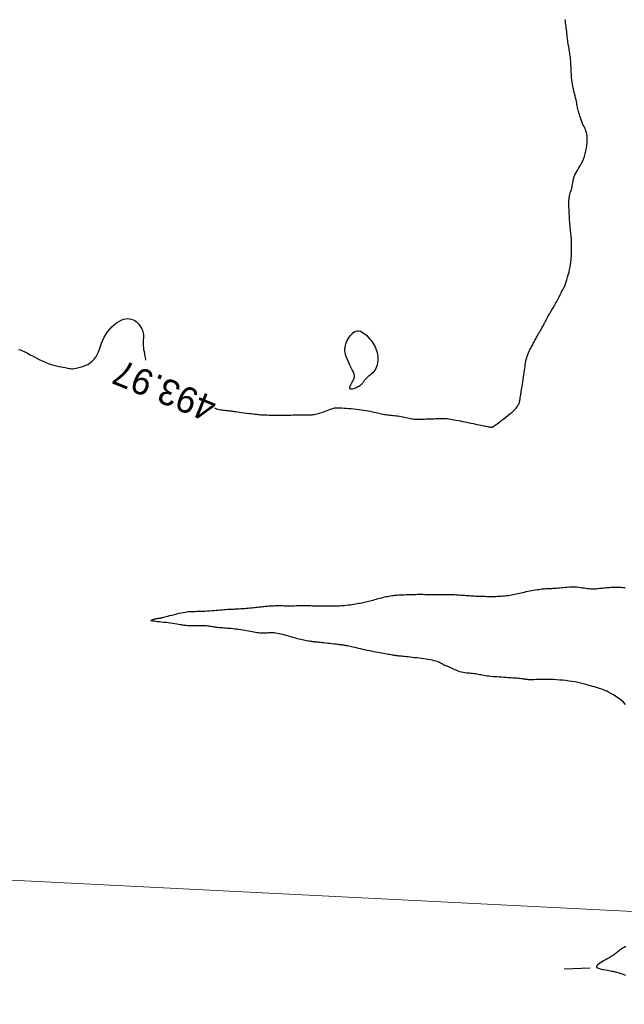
# Model space of a CAD drawing. Header units: millimetres. Extents: x 32690613 to 32693367, y 5343692 to 5344708.
# Tile 68 of 256: x 32692318 to 32692341, y 5343919 to 5343957. Entities that reach past the tile are written whole.
import ezdxf
from ezdxf.enums import TextEntityAlignment as Align

# ---------------------------------------------------------------- set-up
doc = ezdxf.new("R2010")
doc.units = ezdxf.units.MM
doc.header["$LTSCALE"] = 20
doc.layers.get('0').update_dxf_attribs({"lineweight": 18})
doc.layers.get('Defpoints').update_dxf_attribs({"color": 11, "lineweight": 18})
doc.layers.add('02-DGM_HL_494.00', color=122, linetype='Continuous')

# ---------------------------------------------------------------- blocks, each defined once
blk = doc.blocks.new('A$C78070446')
blk.add_line((4469678.22, 5342449.778), (4469455.556, 5342469.755))

msp = doc.modelspace()

# ---------------------------------------------------------------- linework, layer by layer
at = {"layer": '02-DGM_HL_494.00', "elevation": 494, "flags": 128}
for points in [[(32692325.683, 5343942.087), (32692325.701, 5343942.08), (32692325.747, 5343942.063), (32692325.796, 5343942.048), (32692325.848, 5343942.035), (32692325.902, 5343942.024), (32692325.956, 5343942.016), (32692326.01, 5343942.008), (32692326.062, 5343942.002), (32692326.111, 5343941.998), (32692326.155, 5343941.994), (32692326.194, 5343941.99), (32692326.227, 5343941.988), (32692326.256, 5343941.985), (32692326.283, 5343941.982), (32692326.311, 5343941.978), (32692326.342, 5343941.974), (32692326.379, 5343941.969), (32692326.425, 5343941.962), (32692326.482, 5343941.954), (32692326.551, 5343941.945), (32692326.63, 5343941.934), (32692326.717, 5343941.922), (32692326.809, 5343941.91), (32692326.902, 5343941.897), (32692326.994, 5343941.885), (32692327.081, 5343941.874), (32692327.161, 5343941.864), (32692327.231, 5343941.855), (32692327.293, 5343941.848), (32692327.349, 5343941.843), (32692327.402, 5343941.838), (32692327.453, 5343941.834), (32692327.504, 5343941.831), (32692327.558, 5343941.828), (32692327.618, 5343941.826), (32692327.684, 5343941.823), (32692327.756, 5343941.821), (32692327.834, 5343941.819), (32692327.916, 5343941.818), (32692328.001, 5343941.816), (32692328.089, 5343941.815), (32692328.177, 5343941.815), (32692328.266, 5343941.815), (32692328.355, 5343941.816), (32692328.442, 5343941.818), (32692328.527, 5343941.82), (32692328.609, 5343941.822), (32692328.688, 5343941.824), (32692328.763, 5343941.826), (32692328.834, 5343941.828), (32692328.899, 5343941.829), (32692328.959, 5343941.83), (32692329.013, 5343941.83), (32692329.064, 5343941.83), (32692329.11, 5343941.83), (32692329.154, 5343941.83), (32692329.197, 5343941.83), (32692329.237, 5343941.83), (32692329.278, 5343941.83), (32692329.318, 5343941.83), (32692329.36, 5343941.832), (32692329.403, 5343941.834), (32692329.448, 5343941.838), (32692329.496, 5343941.845), (32692329.547, 5343941.854), (32692329.602, 5343941.866), (32692329.661, 5343941.882), (32692329.725, 5343941.901), (32692329.793, 5343941.924), (32692329.862, 5343941.948), (32692329.931, 5343941.973), (32692329.998, 5343941.998), (32692330.062, 5343942.022), (32692330.12, 5343942.043), (32692330.171, 5343942.062), (32692330.215, 5343942.076), (32692330.252, 5343942.087), (32692330.286, 5343942.094), (32692330.319, 5343942.098), (32692330.355, 5343942.1), (32692330.394, 5343942.1), (32692330.441, 5343942.098), (32692330.498, 5343942.095), (32692330.567, 5343942.092), (32692330.646, 5343942.087), (32692330.733, 5343942.082), (32692330.827, 5343942.076), (32692330.925, 5343942.069), (32692331.026, 5343942.06), (32692331.126, 5343942.05), (32692331.225, 5343942.038), (32692331.32, 5343942.025), (32692331.411, 5343942.011), (32692331.498, 5343941.996), (32692331.58, 5343941.98), (32692331.659, 5343941.964), (32692331.733, 5343941.948), (32692331.803, 5343941.932), (32692331.868, 5343941.917), (32692331.929, 5343941.903), (32692331.986, 5343941.89), (32692332.041, 5343941.878), (32692332.093, 5343941.866), (32692332.145, 5343941.856), (32692332.196, 5343941.847), (32692332.247, 5343941.839), (32692332.3, 5343941.832), (32692332.355, 5343941.825), (32692332.412, 5343941.819), (32692332.471, 5343941.814), (32692332.531, 5343941.808), (32692332.592, 5343941.802), (32692332.654, 5343941.794), (32692332.716, 5343941.786), (32692332.779, 5343941.776), (32692332.842, 5343941.764), (32692332.905, 5343941.751), (32692332.967, 5343941.738), (32692333.028, 5343941.724), (32692333.088, 5343941.71), (32692333.146, 5343941.697), (32692333.202, 5343941.685), (32692333.255, 5343941.676), (32692333.307, 5343941.669), (32692333.356, 5343941.664), (32692333.405, 5343941.661), (32692333.454, 5343941.659), (32692333.505, 5343941.659), (32692333.557, 5343941.66), (32692333.613, 5343941.662), (32692333.673, 5343941.664), (32692333.738, 5343941.667), (32692333.807, 5343941.67), (32692333.878, 5343941.672), (32692333.95, 5343941.675), (32692334.023, 5343941.678), (32692334.094, 5343941.681), (32692334.163, 5343941.684), (32692334.228, 5343941.686), (32692334.288, 5343941.688), (32692334.344, 5343941.69), (32692334.398, 5343941.691), (32692334.45, 5343941.691), (32692334.503, 5343941.69), (32692334.556, 5343941.687), (32692334.613, 5343941.683), (32692334.673, 5343941.676), (32692334.739, 5343941.667), (32692334.809, 5343941.655), (32692334.883, 5343941.642), (32692334.96, 5343941.628), (32692335.04, 5343941.612), (32692335.122, 5343941.596), (32692335.205, 5343941.578), (32692335.289, 5343941.561), (32692335.373, 5343941.543), (32692335.457, 5343941.526), (32692335.539, 5343941.509), (32692335.619, 5343941.492), (32692335.696, 5343941.476), (32692335.77, 5343941.46), (32692335.84, 5343941.446), (32692335.906, 5343941.432), (32692335.966, 5343941.419), (32692336.022, 5343941.408), (32692336.072, 5343941.398), (32692336.118, 5343941.388), (32692336.159, 5343941.38), (32692336.195, 5343941.373), (32692336.227, 5343941.368), (32692336.255, 5343941.363), (32692336.279, 5343941.36), (32692336.299, 5343941.358), (32692336.317, 5343941.357), (32692336.331, 5343941.358), (32692336.344, 5343941.36), (32692336.356, 5343941.362), (32692336.366, 5343941.366), (32692336.377, 5343941.371), (32692336.387, 5343941.378), (32692336.399, 5343941.386), (32692336.414, 5343941.397), (32692336.434, 5343941.412), (32692336.459, 5343941.431), (32692336.491, 5343941.456), (32692336.532, 5343941.486), (32692336.582, 5343941.524), (32692336.644, 5343941.57), (32692336.714, 5343941.622), (32692336.789, 5343941.678), (32692336.868, 5343941.738), (32692336.947, 5343941.8), (32692337.024, 5343941.862), (32692337.096, 5343941.922), (32692337.16, 5343941.98), (32692337.214, 5343942.033), (32692337.259, 5343942.082), (32692337.295, 5343942.128), (32692337.324, 5343942.169), (32692337.347, 5343942.207), (32692337.364, 5343942.242), (32692337.377, 5343942.274), (32692337.387, 5343942.304), (32692337.395, 5343942.331), (32692337.402, 5343942.356), (32692337.406, 5343942.379), (32692337.41, 5343942.402), (32692337.413, 5343942.423), (32692337.416, 5343942.445), (32692337.418, 5343942.466), (32692337.421, 5343942.488), (32692337.424, 5343942.512), (32692337.428, 5343942.537), (32692337.433, 5343942.565), (32692337.439, 5343942.597), (32692337.446, 5343942.635), (32692337.453, 5343942.678), (32692337.462, 5343942.729), (32692337.473, 5343942.787), (32692337.484, 5343942.855), (32692337.497, 5343942.929), (32692337.51, 5343943.01), (32692337.524, 5343943.095), (32692337.538, 5343943.183), (32692337.552, 5343943.271), (32692337.565, 5343943.36), (32692337.577, 5343943.446), (32692337.587, 5343943.529), (32692337.597, 5343943.608), (32692337.607, 5343943.684), (32692337.617, 5343943.757), (32692337.628, 5343943.828), (32692337.64, 5343943.896), (32692337.655, 5343943.962), (32692337.671, 5343944.026), (32692337.691, 5343944.089), (32692337.713, 5343944.15), (32692337.738, 5343944.21), (32692337.765, 5343944.27), (32692337.794, 5343944.329), (32692337.824, 5343944.388), (32692337.855, 5343944.447), (32692337.888, 5343944.507), (32692337.92, 5343944.568), (32692337.953, 5343944.629), (32692337.986, 5343944.69), (32692338.019, 5343944.75), (32692338.051, 5343944.809), (32692338.082, 5343944.867), (32692338.113, 5343944.922), (32692338.143, 5343944.975), (32692338.171, 5343945.024), (32692338.198, 5343945.071), (32692338.223, 5343945.115), (32692338.247, 5343945.156), (32692338.27, 5343945.195), (32692338.291, 5343945.232), (32692338.31, 5343945.266), (32692338.328, 5343945.299), (32692338.345, 5343945.33), (32692338.361, 5343945.362), (32692338.377, 5343945.394), (32692338.395, 5343945.429), (32692338.415, 5343945.469), (32692338.439, 5343945.514), (32692338.467, 5343945.567), (32692338.501, 5343945.628), (32692338.541, 5343945.699), (32692338.586, 5343945.777), (32692338.634, 5343945.86), (32692338.684, 5343945.946), (32692338.734, 5343946.031), (32692338.781, 5343946.114), (32692338.826, 5343946.191), (32692338.865, 5343946.26), (32692338.897, 5343946.318), (32692338.924, 5343946.368), (32692338.945, 5343946.408), (32692338.962, 5343946.442), (32692338.975, 5343946.47), (32692338.985, 5343946.492), (32692338.992, 5343946.511), (32692338.998, 5343946.527), (32692339.003, 5343946.541), (32692339.007, 5343946.554), (32692339.011, 5343946.566), (32692339.015, 5343946.576), (32692339.019, 5343946.586), (32692339.023, 5343946.594), (32692339.027, 5343946.602), (32692339.032, 5343946.608), (32692339.038, 5343946.615), (32692339.045, 5343946.622), (32692339.054, 5343946.633), (32692339.064, 5343946.648), (32692339.077, 5343946.67), (32692339.092, 5343946.701), (32692339.11, 5343946.741), (32692339.132, 5343946.793), (32692339.156, 5343946.859), (32692339.183, 5343946.936), (32692339.212, 5343947.022), (32692339.241, 5343947.115), (32692339.27, 5343947.214), (32692339.297, 5343947.314), (32692339.321, 5343947.415), (32692339.342, 5343947.514), (32692339.358, 5343947.609), (32692339.37, 5343947.7), (32692339.379, 5343947.787), (32692339.385, 5343947.869), (32692339.389, 5343947.947), (32692339.391, 5343948.021), (32692339.392, 5343948.09), (32692339.393, 5343948.155), (32692339.394, 5343948.215), (32692339.395, 5343948.272), (32692339.395, 5343948.325), (32692339.396, 5343948.375), (32692339.396, 5343948.423), (32692339.396, 5343948.469), (32692339.395, 5343948.514), (32692339.393, 5343948.558), (32692339.39, 5343948.601), (32692339.386, 5343948.646), (32692339.381, 5343948.691), (32692339.376, 5343948.738), (32692339.37, 5343948.787), (32692339.364, 5343948.839), (32692339.358, 5343948.895), (32692339.351, 5343948.955), (32692339.345, 5343949.02), (32692339.339, 5343949.088), (32692339.333, 5343949.161), (32692339.327, 5343949.237), (32692339.321, 5343949.315), (32692339.315, 5343949.396), (32692339.31, 5343949.478), (32692339.305, 5343949.561), (32692339.301, 5343949.644), (32692339.297, 5343949.727), (32692339.294, 5343949.809), (32692339.293, 5343949.889), (32692339.293, 5343949.967), (32692339.295, 5343950.041), (32692339.3, 5343950.111), (32692339.307, 5343950.177), (32692339.317, 5343950.237), (32692339.33, 5343950.293), (32692339.344, 5343950.345), (32692339.359, 5343950.395), (32692339.374, 5343950.443), (32692339.389, 5343950.49), (32692339.403, 5343950.538), (32692339.415, 5343950.587), (32692339.424, 5343950.639), (32692339.433, 5343950.692), (32692339.441, 5343950.748), (32692339.451, 5343950.805), (32692339.463, 5343950.864), (32692339.478, 5343950.924), (32692339.497, 5343950.986), (32692339.523, 5343951.049), (32692339.555, 5343951.113), (32692339.593, 5343951.18), (32692339.634, 5343951.249), (32692339.678, 5343951.321), (32692339.724, 5343951.397), (32692339.769, 5343951.478), (32692339.813, 5343951.565), (32692339.853, 5343951.659), (32692339.889, 5343951.759), (32692339.92, 5343951.864), (32692339.947, 5343951.972), (32692339.968, 5343952.081), (32692339.984, 5343952.188), (32692339.995, 5343952.29), (32692340, 5343952.387), (32692340, 5343952.475), (32692339.994, 5343952.554), (32692339.983, 5343952.623), (32692339.967, 5343952.686), (32692339.948, 5343952.744), (32692339.926, 5343952.8), (32692339.901, 5343952.855), (32692339.875, 5343952.91), (32692339.847, 5343952.97), (32692339.82, 5343953.034), (32692339.793, 5343953.101), (32692339.766, 5343953.171), (32692339.741, 5343953.241), (32692339.717, 5343953.31), (32692339.695, 5343953.377), (32692339.676, 5343953.439), (32692339.66, 5343953.496), (32692339.647, 5343953.547), (32692339.636, 5343953.592), (32692339.628, 5343953.634), (32692339.62, 5343953.675), (32692339.612, 5343953.718), (32692339.604, 5343953.763), (32692339.594, 5343953.813), (32692339.581, 5343953.871), (32692339.566, 5343953.937), (32692339.548, 5343954.012), (32692339.528, 5343954.092), (32692339.508, 5343954.177), (32692339.487, 5343954.265), (32692339.467, 5343954.356), (32692339.448, 5343954.446), (32692339.432, 5343954.535), (32692339.419, 5343954.622), (32692339.408, 5343954.705), (32692339.399, 5343954.786), (32692339.392, 5343954.864), (32692339.387, 5343954.938), (32692339.383, 5343955.009), (32692339.38, 5343955.077), (32692339.378, 5343955.141), (32692339.375, 5343955.202), (32692339.373, 5343955.26), (32692339.37, 5343955.315), (32692339.367, 5343955.368), (32692339.364, 5343955.42), (32692339.36, 5343955.472), (32692339.355, 5343955.523), (32692339.349, 5343955.575), (32692339.342, 5343955.628), (32692339.334, 5343955.682), (32692339.325, 5343955.737), (32692339.316, 5343955.793), (32692339.307, 5343955.85), (32692339.297, 5343955.909), (32692339.287, 5343955.969), (32692339.277, 5343956.031), (32692339.267, 5343956.093), (32692339.258, 5343956.158), (32692339.249, 5343956.223), (32692339.241, 5343956.289), (32692339.232, 5343956.356), (32692339.223, 5343956.423), (32692339.215, 5343956.491), (32692339.207, 5343956.559), (32692339.198, 5343956.626), (32692339.19, 5343956.694), (32692339.182, 5343956.761), (32692339.174, 5343956.828), (32692339.166, 5343956.894), (32692339.158, 5343956.96), (32692339.15, 5343957.024)], [(32692318.13, 5343944.346), (32692318.201, 5343944.321), (32692318.281, 5343944.288), (32692318.371, 5343944.245), (32692318.47, 5343944.194), (32692318.577, 5343944.138), (32692318.689, 5343944.078), (32692318.805, 5343944.017), (32692318.923, 5343943.957), (32692319.042, 5343943.901), (32692319.16, 5343943.85), (32692319.275, 5343943.806), (32692319.386, 5343943.769), (32692319.492, 5343943.738), (32692319.593, 5343943.712), (32692319.687, 5343943.69), (32692319.773, 5343943.672), (32692319.85, 5343943.657), (32692319.919, 5343943.643), (32692319.977, 5343943.63), (32692320.028, 5343943.619), (32692320.074, 5343943.61), (32692320.118, 5343943.604), (32692320.164, 5343943.601), (32692320.213, 5343943.602), (32692320.27, 5343943.607), (32692320.337, 5343943.618), (32692320.415, 5343943.634), (32692320.503, 5343943.656), (32692320.597, 5343943.686), (32692320.693, 5343943.724), (32692320.79, 5343943.769), (32692320.883, 5343943.825), (32692320.968, 5343943.889), (32692321.044, 5343943.965), (32692321.106, 5343944.051), (32692321.158, 5343944.146), (32692321.203, 5343944.249), (32692321.243, 5343944.358), (32692321.282, 5343944.47), (32692321.322, 5343944.584), (32692321.368, 5343944.699), (32692321.421, 5343944.811), (32692321.484, 5343944.919), (32692321.557, 5343945.023), (32692321.637, 5343945.12), (32692321.722, 5343945.21), (32692321.811, 5343945.291), (32692321.902, 5343945.361), (32692321.993, 5343945.42), (32692322.082, 5343945.467), (32692322.168, 5343945.5), (32692322.25, 5343945.519), (32692322.328, 5343945.527), (32692322.402, 5343945.523), (32692322.472, 5343945.509), (32692322.538, 5343945.485), (32692322.599, 5343945.452), (32692322.656, 5343945.412), (32692322.709, 5343945.365), (32692322.756, 5343945.313), (32692322.798, 5343945.256), (32692322.836, 5343945.197), (32692322.867, 5343945.137), (32692322.893, 5343945.077), (32692322.913, 5343945.019), (32692322.927, 5343944.963), (32692322.934, 5343944.911), (32692322.937, 5343944.862), (32692322.936, 5343944.815), (32692322.932, 5343944.768), (32692322.927, 5343944.72), (32692322.922, 5343944.67), (32692322.919, 5343944.616), (32692322.919, 5343944.556), (32692322.923, 5343944.491), (32692322.93, 5343944.419), (32692322.941, 5343944.341), (32692322.955, 5343944.257), (32692322.971, 5343944.168), (32692322.989, 5343944.073), (32692323.01, 5343943.974), (32692323.018, 5343943.933)], [(32692341.466, 5343930.689), (32692341.387, 5343930.776), (32692341.297, 5343930.857), (32692341.2, 5343930.934), (32692341.1, 5343931.003), (32692341.002, 5343931.066), (32692340.907, 5343931.121), (32692340.82, 5343931.168), (32692340.745, 5343931.206), (32692340.678, 5343931.236), (32692340.619, 5343931.261), (32692340.564, 5343931.281), (32692340.511, 5343931.298), (32692340.459, 5343931.314), (32692340.404, 5343931.329), (32692340.343, 5343931.346), (32692340.277, 5343931.366), (32692340.203, 5343931.388), (32692340.123, 5343931.412), (32692340.037, 5343931.437), (32692339.945, 5343931.463), (32692339.847, 5343931.488), (32692339.745, 5343931.513), (32692339.639, 5343931.537), (32692339.528, 5343931.558), (32692339.413, 5343931.577), (32692339.297, 5343931.595), (32692339.178, 5343931.61), (32692339.059, 5343931.623), (32692338.94, 5343931.633), (32692338.821, 5343931.642), (32692338.705, 5343931.648), (32692338.59, 5343931.652), (32692338.48, 5343931.654), (32692338.373, 5343931.655), (32692338.273, 5343931.654), (32692338.179, 5343931.652), (32692338.093, 5343931.65), (32692338.015, 5343931.648), (32692337.948, 5343931.646), (32692337.89, 5343931.645), (32692337.842, 5343931.644), (32692337.802, 5343931.644), (32692337.768, 5343931.645), (32692337.739, 5343931.646), (32692337.714, 5343931.648), (32692337.69, 5343931.65), (32692337.667, 5343931.653), (32692337.642, 5343931.657), (32692337.616, 5343931.661), (32692337.586, 5343931.666), (32692337.553, 5343931.671), (32692337.515, 5343931.676), (32692337.471, 5343931.682), (32692337.42, 5343931.688), (32692337.361, 5343931.693), (32692337.294, 5343931.699), (32692337.22, 5343931.705), (32692337.14, 5343931.711), (32692337.055, 5343931.717), (32692336.967, 5343931.723), (32692336.877, 5343931.728), (32692336.787, 5343931.734), (32692336.697, 5343931.739), (32692336.61, 5343931.745), (32692336.525, 5343931.75), (32692336.443, 5343931.756), (32692336.363, 5343931.762), (32692336.287, 5343931.768), (32692336.214, 5343931.776), (32692336.145, 5343931.784), (32692336.08, 5343931.793), (32692336.019, 5343931.804), (32692335.962, 5343931.815), (32692335.907, 5343931.827), (32692335.854, 5343931.839), (32692335.802, 5343931.851), (32692335.75, 5343931.861), (32692335.698, 5343931.87), (32692335.645, 5343931.878), (32692335.59, 5343931.883), (32692335.533, 5343931.887), (32692335.474, 5343931.891), (32692335.414, 5343931.895), (32692335.353, 5343931.9), (32692335.291, 5343931.908), (32692335.228, 5343931.918), (32692335.165, 5343931.932), (32692335.102, 5343931.95), (32692335.039, 5343931.972), (32692334.978, 5343931.997), (32692334.918, 5343932.023), (32692334.861, 5343932.049), (32692334.808, 5343932.075), (32692334.758, 5343932.099), (32692334.713, 5343932.12), (32692334.673, 5343932.137), (32692334.638, 5343932.151), (32692334.607, 5343932.163), (32692334.579, 5343932.173), (32692334.554, 5343932.182), (32692334.53, 5343932.191), (32692334.508, 5343932.201), (32692334.487, 5343932.211), (32692334.466, 5343932.224), (32692334.443, 5343932.238), (32692334.418, 5343932.254), (32692334.391, 5343932.271), (32692334.359, 5343932.288), (32692334.323, 5343932.306), (32692334.281, 5343932.324), (32692334.232, 5343932.342), (32692334.175, 5343932.359), (32692334.112, 5343932.375), (32692334.042, 5343932.391), (32692333.967, 5343932.406), (32692333.887, 5343932.42), (32692333.804, 5343932.434), (32692333.718, 5343932.447), (32692333.629, 5343932.459), (32692333.54, 5343932.471), (32692333.45, 5343932.482), (32692333.362, 5343932.493), (32692333.275, 5343932.503), (32692333.192, 5343932.512), (32692333.113, 5343932.52), (32692333.04, 5343932.528), (32692332.973, 5343932.535), (32692332.914, 5343932.541), (32692332.862, 5343932.547), (32692332.815, 5343932.552), (32692332.772, 5343932.556), (32692332.732, 5343932.561), (32692332.694, 5343932.566), (32692332.657, 5343932.57), (32692332.619, 5343932.576), (32692332.58, 5343932.582), (32692332.538, 5343932.588), (32692332.494, 5343932.595), (32692332.447, 5343932.603), (32692332.397, 5343932.612), (32692332.344, 5343932.621), (32692332.287, 5343932.631), (32692332.226, 5343932.641), (32692332.161, 5343932.652), (32692332.092, 5343932.665), (32692332.02, 5343932.677), (32692331.944, 5343932.691), (32692331.866, 5343932.706), (32692331.786, 5343932.721), (32692331.703, 5343932.738), (32692331.62, 5343932.755), (32692331.535, 5343932.773), (32692331.45, 5343932.792), (32692331.366, 5343932.811), (32692331.284, 5343932.83), (32692331.205, 5343932.848), (32692331.129, 5343932.866), (32692331.057, 5343932.883), (32692330.991, 5343932.898), (32692330.931, 5343932.911), (32692330.877, 5343932.923), (32692330.827, 5343932.934), (32692330.783, 5343932.943), (32692330.742, 5343932.951), (32692330.705, 5343932.957), (32692330.67, 5343932.964), (32692330.638, 5343932.969), (32692330.607, 5343932.974), (32692330.576, 5343932.978), (32692330.544, 5343932.982), (32692330.51, 5343932.987), (32692330.472, 5343932.991), (32692330.428, 5343932.997), (32692330.378, 5343933.002), (32692330.319, 5343933.009), (32692330.252, 5343933.017), (32692330.178, 5343933.025), (32692330.1, 5343933.034), (32692330.021, 5343933.043), (32692329.942, 5343933.052), (32692329.867, 5343933.06), (32692329.798, 5343933.068), (32692329.738, 5343933.074), (32692329.688, 5343933.08), (32692329.648, 5343933.084), (32692329.616, 5343933.087), (32692329.588, 5343933.09), (32692329.563, 5343933.092), (32692329.539, 5343933.095), (32692329.513, 5343933.097), (32692329.484, 5343933.101), (32692329.45, 5343933.105), (32692329.411, 5343933.11), (32692329.367, 5343933.115), (32692329.32, 5343933.122), (32692329.269, 5343933.13), (32692329.215, 5343933.14), (32692329.158, 5343933.15), (32692329.101, 5343933.162), (32692329.041, 5343933.175), (32692328.981, 5343933.19), (32692328.919, 5343933.206), (32692328.856, 5343933.223), (32692328.791, 5343933.241), (32692328.724, 5343933.26), (32692328.656, 5343933.279), (32692328.586, 5343933.3), (32692328.514, 5343933.321), (32692328.441, 5343933.342), (32692328.367, 5343933.362), (32692328.293, 5343933.381), (32692328.221, 5343933.399), (32692328.15, 5343933.415), (32692328.082, 5343933.428), (32692328.018, 5343933.437), (32692327.957, 5343933.444), (32692327.899, 5343933.447), (32692327.845, 5343933.447), (32692327.793, 5343933.446), (32692327.743, 5343933.444), (32692327.695, 5343933.44), (32692327.648, 5343933.437), (32692327.601, 5343933.435), (32692327.554, 5343933.434), (32692327.506, 5343933.434), (32692327.458, 5343933.436), (32692327.408, 5343933.439), (32692327.356, 5343933.444), (32692327.301, 5343933.45), (32692327.243, 5343933.458), (32692327.182, 5343933.468), (32692327.118, 5343933.48), (32692327.049, 5343933.493), (32692326.978, 5343933.507), (32692326.905, 5343933.521), (32692326.829, 5343933.536), (32692326.753, 5343933.55), (32692326.676, 5343933.563), (32692326.599, 5343933.575), (32692326.522, 5343933.585), (32692326.446, 5343933.594), (32692326.371, 5343933.601), (32692326.298, 5343933.608), (32692326.226, 5343933.613), (32692326.157, 5343933.618), (32692326.09, 5343933.623), (32692326.025, 5343933.628), (32692325.964, 5343933.634), (32692325.906, 5343933.639), (32692325.85, 5343933.645), (32692325.798, 5343933.651), (32692325.748, 5343933.657), (32692325.7, 5343933.664), (32692325.655, 5343933.67), (32692325.612, 5343933.677), (32692325.571, 5343933.684), (32692325.531, 5343933.69), (32692325.49, 5343933.697), (32692325.448, 5343933.703), (32692325.404, 5343933.708), (32692325.356, 5343933.712), (32692325.303, 5343933.716), (32692325.243, 5343933.718), (32692325.177, 5343933.719), (32692325.106, 5343933.719), (32692325.032, 5343933.719), (32692324.956, 5343933.718), (32692324.88, 5343933.717), (32692324.807, 5343933.717), (32692324.739, 5343933.717), (32692324.676, 5343933.718), (32692324.622, 5343933.721), (32692324.573, 5343933.725), (32692324.528, 5343933.73), (32692324.485, 5343933.736), (32692324.442, 5343933.743), (32692324.395, 5343933.752), (32692324.344, 5343933.761), (32692324.285, 5343933.771), (32692324.218, 5343933.782), (32692324.143, 5343933.793), (32692324.062, 5343933.805), (32692323.977, 5343933.817), (32692323.889, 5343933.829), (32692323.802, 5343933.84), (32692323.715, 5343933.851), (32692323.631, 5343933.861), (32692323.552, 5343933.869), (32692323.479, 5343933.877), (32692323.413, 5343933.885), (32692323.355, 5343933.892), (32692323.307, 5343933.899), (32692323.269, 5343933.906), (32692323.244, 5343933.913), (32692323.231, 5343933.922), (32692323.232, 5343933.931), (32692323.245, 5343933.94), (32692323.268, 5343933.951), (32692323.297, 5343933.961), (32692323.331, 5343933.97), (32692323.368, 5343933.98), (32692323.404, 5343933.988), (32692323.437, 5343933.995), (32692323.465, 5343934.001), (32692323.489, 5343934.005), (32692323.51, 5343934.009), (32692323.527, 5343934.011), (32692323.542, 5343934.013), (32692323.554, 5343934.015), (32692323.566, 5343934.016), (32692323.578, 5343934.017), (32692323.589, 5343934.019), (32692323.603, 5343934.021), (32692323.62, 5343934.025), (32692323.641, 5343934.03), (32692323.669, 5343934.036), (32692323.705, 5343934.045), (32692323.75, 5343934.057), (32692323.806, 5343934.072), (32692323.874, 5343934.09), (32692323.951, 5343934.111), (32692324.035, 5343934.133), (32692324.124, 5343934.156), (32692324.214, 5343934.178), (32692324.302, 5343934.2), (32692324.387, 5343934.219), (32692324.465, 5343934.235), (32692324.534, 5343934.248), (32692324.596, 5343934.257), (32692324.652, 5343934.264), (32692324.705, 5343934.268), (32692324.757, 5343934.27), (32692324.809, 5343934.272), (32692324.864, 5343934.272), (32692324.923, 5343934.273), (32692324.989, 5343934.275), (32692325.06, 5343934.277), (32692325.136, 5343934.279), (32692325.217, 5343934.283), (32692325.3, 5343934.286), (32692325.385, 5343934.291), (32692325.471, 5343934.296), (32692325.557, 5343934.302), (32692325.643, 5343934.309), (32692325.727, 5343934.316), (32692325.81, 5343934.323), (32692325.89, 5343934.331), (32692325.967, 5343934.338), (32692326.04, 5343934.344), (32692326.11, 5343934.35), (32692326.175, 5343934.355), (32692326.235, 5343934.358), (32692326.291, 5343934.361), (32692326.344, 5343934.363), (32692326.396, 5343934.364), (32692326.448, 5343934.366), (32692326.501, 5343934.367), (32692326.557, 5343934.37), (32692326.616, 5343934.373), (32692326.679, 5343934.377), (32692326.746, 5343934.382), (32692326.816, 5343934.388), (32692326.887, 5343934.394), (32692326.958, 5343934.401), (32692327.028, 5343934.408), (32692327.096, 5343934.415), (32692327.16, 5343934.421), (32692327.22, 5343934.427), (32692327.276, 5343934.433), (32692327.329, 5343934.438), (32692327.38, 5343934.444), (32692327.428, 5343934.449), (32692327.475, 5343934.453), (32692327.522, 5343934.458), (32692327.568, 5343934.463), (32692327.616, 5343934.468), (32692327.664, 5343934.472), (32692327.714, 5343934.477), (32692327.765, 5343934.481), (32692327.818, 5343934.485), (32692327.874, 5343934.488), (32692327.932, 5343934.491), (32692327.993, 5343934.493), (32692328.057, 5343934.493), (32692328.124, 5343934.494), (32692328.193, 5343934.493), (32692328.265, 5343934.493), (32692328.339, 5343934.492), (32692328.414, 5343934.491), (32692328.49, 5343934.491), (32692328.567, 5343934.491), (32692328.645, 5343934.491), (32692328.723, 5343934.492), (32692328.801, 5343934.494), (32692328.877, 5343934.496), (32692328.951, 5343934.497), (32692329.022, 5343934.498), (32692329.091, 5343934.499), (32692329.156, 5343934.499), (32692329.216, 5343934.498), (32692329.272, 5343934.497), (32692329.325, 5343934.495), (32692329.375, 5343934.493), (32692329.423, 5343934.49), (32692329.468, 5343934.488), (32692329.511, 5343934.486), (32692329.554, 5343934.485), (32692329.595, 5343934.484), (32692329.637, 5343934.484), (32692329.68, 5343934.484), (32692329.724, 5343934.484), (32692329.772, 5343934.484), (32692329.822, 5343934.485), (32692329.877, 5343934.485), (32692329.936, 5343934.485), (32692330.002, 5343934.484), (32692330.072, 5343934.483), (32692330.147, 5343934.483), (32692330.225, 5343934.482), (32692330.306, 5343934.483), (32692330.388, 5343934.485), (32692330.471, 5343934.488), (32692330.555, 5343934.493), (32692330.638, 5343934.499), (32692330.719, 5343934.508), (32692330.799, 5343934.518), (32692330.877, 5343934.528), (32692330.952, 5343934.54), (32692331.024, 5343934.551), (32692331.093, 5343934.563), (32692331.157, 5343934.574), (32692331.217, 5343934.584), (32692331.273, 5343934.594), (32692331.327, 5343934.604), (32692331.379, 5343934.614), (32692331.43, 5343934.624), (32692331.481, 5343934.635), (32692331.534, 5343934.647), (32692331.588, 5343934.661), (32692331.645, 5343934.676), (32692331.704, 5343934.692), (32692331.766, 5343934.709), (32692331.828, 5343934.727), (32692331.892, 5343934.745), (32692331.955, 5343934.763), (32692332.019, 5343934.78), (32692332.081, 5343934.797), (32692332.143, 5343934.812), (32692332.202, 5343934.826), (32692332.261, 5343934.839), (32692332.318, 5343934.85), (32692332.375, 5343934.861), (32692332.43, 5343934.87), (32692332.483, 5343934.878), (32692332.536, 5343934.885), (32692332.588, 5343934.891), (32692332.639, 5343934.896), (32692332.691, 5343934.9), (32692332.743, 5343934.904), (32692332.796, 5343934.907), (32692332.852, 5343934.909), (32692332.909, 5343934.912), (32692332.97, 5343934.914), (32692333.034, 5343934.916), (32692333.102, 5343934.919), (32692333.171, 5343934.921), (32692333.243, 5343934.924), (32692333.316, 5343934.926), (32692333.391, 5343934.927), (32692333.465, 5343934.928), (32692333.54, 5343934.929), (32692333.613, 5343934.929), (32692333.686, 5343934.928), (32692333.758, 5343934.927), (32692333.829, 5343934.925), (32692333.898, 5343934.924), (32692333.966, 5343934.923), (32692334.032, 5343934.922), (32692334.095, 5343934.921), (32692334.157, 5343934.921), (32692334.216, 5343934.922), (32692334.274, 5343934.922), (32692334.331, 5343934.923), (32692334.387, 5343934.924), (32692334.443, 5343934.925), (32692334.498, 5343934.926), (32692334.553, 5343934.926), (32692334.609, 5343934.926), (32692334.666, 5343934.926), (32692334.723, 5343934.924), (32692334.781, 5343934.923), (32692334.84, 5343934.921), (32692334.9, 5343934.918), (32692334.961, 5343934.915), (32692335.023, 5343934.911), (32692335.086, 5343934.906), (32692335.15, 5343934.902), (32692335.215, 5343934.897), (32692335.28, 5343934.891), (32692335.345, 5343934.886), (32692335.409, 5343934.881), (32692335.472, 5343934.877), (32692335.534, 5343934.872), (32692335.594, 5343934.869), (32692335.654, 5343934.866), (32692335.712, 5343934.863), (32692335.771, 5343934.861), (32692335.829, 5343934.859), (32692335.888, 5343934.857), (32692335.948, 5343934.855), (32692336.01, 5343934.853), (32692336.074, 5343934.852), (32692336.139, 5343934.85), (32692336.206, 5343934.849), (32692336.274, 5343934.848), (32692336.342, 5343934.847), (32692336.412, 5343934.847), (32692336.482, 5343934.849), (32692336.552, 5343934.851), (32692336.622, 5343934.854), (32692336.692, 5343934.859), (32692336.762, 5343934.864), (32692336.83, 5343934.871), (32692336.898, 5343934.879), (32692336.964, 5343934.887), (32692337.029, 5343934.897), (32692337.092, 5343934.908), (32692337.153, 5343934.919), (32692337.213, 5343934.931), (32692337.272, 5343934.944), (32692337.331, 5343934.958), (32692337.391, 5343934.972), (32692337.452, 5343934.987), (32692337.515, 5343935.002), (32692337.58, 5343935.017), (32692337.648, 5343935.032), (32692337.718, 5343935.046), (32692337.789, 5343935.061), (32692337.861, 5343935.075), (32692337.932, 5343935.088), (32692338.002, 5343935.1), (32692338.07, 5343935.111), (32692338.134, 5343935.12), (32692338.194, 5343935.128), (32692338.251, 5343935.134), (32692338.304, 5343935.139), (32692338.355, 5343935.143), (32692338.403, 5343935.146), (32692338.45, 5343935.149), (32692338.496, 5343935.151), (32692338.542, 5343935.153), (32692338.587, 5343935.154), (32692338.634, 5343935.156), (32692338.681, 5343935.159), (32692338.729, 5343935.161), (32692338.78, 5343935.165), (32692338.833, 5343935.168), (32692338.89, 5343935.173), (32692338.95, 5343935.179), (32692339.015, 5343935.186), (32692339.082, 5343935.194), (32692339.153, 5343935.201), (32692339.226, 5343935.208), (32692339.3, 5343935.213), (32692339.375, 5343935.217), (32692339.45, 5343935.219), (32692339.524, 5343935.217), (32692339.597, 5343935.212), (32692339.668, 5343935.205), (32692339.738, 5343935.195), (32692339.807, 5343935.184), (32692339.875, 5343935.173), (32692339.941, 5343935.163), (32692340.006, 5343935.154), (32692340.069, 5343935.147), (32692340.131, 5343935.143), (32692340.192, 5343935.141), (32692340.252, 5343935.142), (32692340.31, 5343935.144), (32692340.367, 5343935.148), (32692340.423, 5343935.153), (32692340.479, 5343935.159), (32692340.533, 5343935.165), (32692340.586, 5343935.171), (32692340.639, 5343935.176), (32692340.692, 5343935.182), (32692340.745, 5343935.187), (32692340.8, 5343935.191), (32692340.856, 5343935.195), (32692340.914, 5343935.198), (32692340.975, 5343935.2), (32692341.039, 5343935.202), (32692341.106, 5343935.202), (32692341.174, 5343935.202), (32692341.243, 5343935.2), (32692341.313, 5343935.197), (32692341.383, 5343935.194), (32692341.451, 5343935.189)], [(32692341.48, 5343920.271), (32692341.415, 5343920.297), (32692341.353, 5343920.32), (32692341.293, 5343920.341), (32692341.238, 5343920.36), (32692341.188, 5343920.376), (32692341.144, 5343920.389), (32692341.105, 5343920.4), (32692341.068, 5343920.409), (32692341.03, 5343920.418), (32692340.991, 5343920.425), (32692340.948, 5343920.433), (32692340.898, 5343920.441), (32692340.84, 5343920.45), (32692340.772, 5343920.461), (32692340.699, 5343920.474), (32692340.623, 5343920.489), (32692340.549, 5343920.506), (32692340.482, 5343920.526), (32692340.426, 5343920.549), (32692340.384, 5343920.575), (32692340.361, 5343920.604), (32692340.361, 5343920.636), (32692340.38, 5343920.672), (32692340.415, 5343920.709), (32692340.464, 5343920.747), (32692340.521, 5343920.786), (32692340.583, 5343920.824), (32692340.648, 5343920.861), (32692340.711, 5343920.896), (32692340.77, 5343920.928), (32692340.824, 5343920.958), (32692340.874, 5343920.986), (32692340.92, 5343921.013), (32692340.964, 5343921.039), (32692341.004, 5343921.065), (32692341.042, 5343921.092), (32692341.078, 5343921.118), (32692341.113, 5343921.147), (32692341.148, 5343921.176), (32692341.183, 5343921.206), (32692341.221, 5343921.237), (32692341.262, 5343921.269), (32692341.307, 5343921.301), (32692341.358, 5343921.334), (32692341.416, 5343921.368), (32692341.481, 5343921.402)], [(32692339.113, 5343920.527), (32692340.113, 5343920.566)]]:
    msp.add_lwpolyline(points, dxfattribs=at)
msp.add_lwpolyline([(32692330.875, 5343942.834), (32692330.87, 5343942.859), (32692330.875, 5343942.894), (32692330.888, 5343942.935), (32692330.908, 5343942.981), (32692330.932, 5343943.029), (32692330.957, 5343943.078), (32692330.982, 5343943.125), (32692331.005, 5343943.169), (32692331.023, 5343943.207), (32692331.037, 5343943.242), (32692331.045, 5343943.275), (32692331.047, 5343943.309), (32692331.044, 5343943.345), (32692331.033, 5343943.386), (32692331.017, 5343943.433), (32692330.992, 5343943.49), (32692330.961, 5343943.556), (32692330.925, 5343943.632), (32692330.885, 5343943.714), (32692330.844, 5343943.8), (32692330.803, 5343943.889), (32692330.765, 5343943.978), (32692330.732, 5343944.065), (32692330.706, 5343944.148), (32692330.688, 5343944.226), (32692330.679, 5343944.299), (32692330.678, 5343944.367), (32692330.684, 5343944.432), (32692330.697, 5343944.496), (32692330.716, 5343944.558), (32692330.742, 5343944.62), (32692330.772, 5343944.683), (32692330.808, 5343944.748), (32692330.848, 5343944.812), (32692330.892, 5343944.873), (32692330.94, 5343944.929), (32692330.991, 5343944.979), (32692331.045, 5343945.018), (32692331.101, 5343945.046), (32692331.159, 5343945.06), (32692331.218, 5343945.058), (32692331.279, 5343945.041), (32692331.34, 5343945.012), (32692331.4, 5343944.973), (32692331.46, 5343944.925), (32692331.518, 5343944.872), (32692331.575, 5343944.814), (32692331.629, 5343944.754), (32692331.679, 5343944.693), (32692331.727, 5343944.632), (32692331.77, 5343944.57), (32692331.81, 5343944.506), (32692331.845, 5343944.44), (32692331.875, 5343944.372), (32692331.901, 5343944.301), (32692331.921, 5343944.227), (32692331.935, 5343944.149), (32692331.943, 5343944.069), (32692331.946, 5343943.988), (32692331.943, 5343943.906), (32692331.933, 5343943.827), (32692331.917, 5343943.75), (32692331.895, 5343943.678), (32692331.867, 5343943.611), (32692331.832, 5343943.55), (32692331.792, 5343943.496), (32692331.748, 5343943.447), (32692331.703, 5343943.404), (32692331.658, 5343943.364), (32692331.613, 5343943.329), (32692331.572, 5343943.296), (32692331.536, 5343943.267), (32692331.504, 5343943.239), (32692331.479, 5343943.212), (32692331.457, 5343943.188), (32692331.439, 5343943.164), (32692331.423, 5343943.141), (32692331.408, 5343943.119), (32692331.394, 5343943.097), (32692331.38, 5343943.076), (32692331.364, 5343943.055), (32692331.347, 5343943.033), (32692331.328, 5343943.011), (32692331.305, 5343942.99), (32692331.28, 5343942.968), (32692331.25, 5343942.946), (32692331.217, 5343942.924), (32692331.178, 5343942.901), (32692331.135, 5343942.879), (32692331.089, 5343942.858), (32692331.042, 5343942.839), (32692330.997, 5343942.825), (32692330.955, 5343942.816), (32692330.92, 5343942.813), (32692330.892, 5343942.819)], close=True, dxfattribs=at)

# ---------------------------------------------------------------- block references
at = {"layer": 'Defpoints', "rotation": 2.237485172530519}
msp.add_blockref('A$C78070446', (28434719.524, -168960.664), dxfattribs=at)

# ---------------------------------------------------------------- texts
at = {"layer": '02-DGM_HL_494.00'}
msp.add_text('493.97', height=1, rotation=157.8489, dxfattribs=at).set_placement((32692323.745, 5343942.755, 494), align=Align.MIDDLE)

doc.saveas('drawing.dxf')
